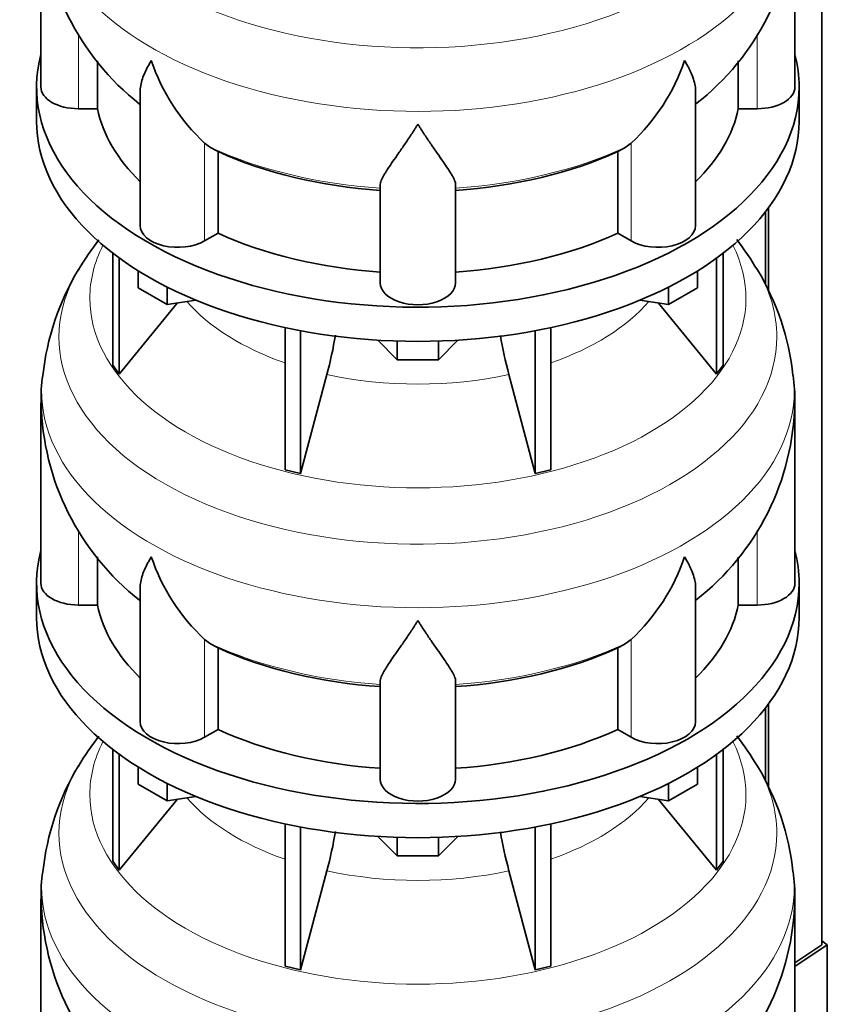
# Model space of a CAD drawing. Header units: millimetres. Extents: x 166 to 762, y -2950 to 2070.
# Tile 5 of 23: x 569 to 762, y -2696 to -2462. Entities that reach past the tile are written whole.
import ezdxf

# ---------------------------------------------------------------- set-up
doc = ezdxf.new("R2010")
doc.units = ezdxf.units.MM
for name, color, linetype in [('LOW_134-14', 7, 'Continuous'), ('VSI134_DIFFUSORE', 7, 'Continuous'), ('VSI134_TERMINALE', 7, 'Continuous')]:
    doc.layers.add(name, color=color, linetype=linetype)

# ---------------------------------------------------------------- blocks, each defined once
blk = doc.blocks.new('SE4')
at = {"layer": 'LOW_134-14', "color": 7, "linetype": 'Continuous', "lineweight": 35}
for p, q in [((760.76, -2682.26), (760.76, -1012.18)), ((747.26, -2507.39), (747.26, -2524.8)), ((748.01, -2506.4), (748.01, -2526.3)), ((747.26, -2625.78), (747.26, -2643.19)), ((748.01, -2624.79), (748.01, -2644.69))]:
    blk.add_line(p, q, dxfattribs=at)
at = {"layer": 'VSI134_DIFFUSORE', "color": 7, "linetype": 'Continuous', "lineweight": 35}
for p, q in [((574.33, -2434.53), (574.33, -2477.59)), ((754.33, -2477.59), (754.33, -2434.53)), ((587.86, -2482.78), (587.86, -2471.33)), ((740.8, -2471.4), (740.8, -2482.78)), ((573.33, -2477.59), (573.33, -2485.75)), ((755.33, -2485.75), (755.33, -2477.59)), ((598.06, -2478.49), (598.06, -2510.66)), ((730.61, -2510.66), (730.61, -2478.52)), ((583.33, -2482.78), (587.86, -2482.78)), ((740.8, -2482.78), (745.33, -2482.78)), ((614.84, -2492.03), (613.42, -2490.98)), ((715.24, -2490.98), (713.82, -2492.03)), ((616.62, -2512.48), (616.62, -2493)), ((712.04, -2493), (712.04, -2512.48)), ((655.33, -2524.35), (655.33, -2501.01)), ((673.33, -2524.35), (673.33, -2501.01)), ((613.42, -2514.33), (616.62, -2512.48)), ((712.04, -2512.48), (715.24, -2514.33)), ((591.5, -2517.25), (591.5, -2543.93)), ((737.16, -2517.25), (737.16, -2543.93)), ((593.03, -2518.4), (593.03, -2546.07)), ((735.63, -2518.4), (735.63, -2546.07)), ((597.58, -2525.51), (597.58, -2521.46)), ((731.09, -2525.51), (731.09, -2521.46)), ((604.52, -2529.52), (597.58, -2525.51)), ((604.52, -2529.52), (604.52, -2525.35)), ((724.15, -2529.52), (724.15, -2525.35)), ((731.09, -2525.51), (724.15, -2529.52)), ((593.03, -2546.07), (606.9, -2529.15)), ((611.34, -2528.46), (604.52, -2529.52)), ((724.15, -2529.52), (717.32, -2528.46)), ((721.77, -2529.15), (735.63, -2546.07)), ((632.64, -2535), (632.64, -2568.93)), ((636.33, -2535.74), (636.33, -2569.81)), ((692.33, -2535.74), (692.33, -2569.81)), ((696.03, -2535), (696.03, -2568.93)), ((659.42, -2542.65), (654.77, -2538)), ((659.42, -2542.65), (659.42, -2538.22)), ((673.89, -2538), (669.24, -2542.65)), ((669.24, -2542.65), (669.24, -2538.22)), ((669.24, -2542.65), (659.42, -2542.65)), ((591.5, -2543.93), (593.03, -2546.07)), ((735.63, -2546.07), (737.16, -2543.93)), ((636.33, -2569.81), (642.61, -2546.19)), ((686.06, -2546.19), (692.33, -2569.81)), ((574.33, -2552.92), (574.33, -2595.98)), ((754.33, -2595.98), (754.33, -2552.92)), ((632.64, -2568.93), (636.33, -2569.81)), ((692.33, -2569.81), (696.03, -2568.93)), ((587.86, -2601.18), (587.86, -2589.72)), ((740.8, -2589.79), (740.8, -2601.18)), ((573.33, -2595.98), (573.33, -2604.14)), ((598.06, -2596.88), (598.06, -2629.05)), ((730.61, -2629.05), (730.61, -2596.91)), ((755.33, -2604.14), (755.33, -2595.98)), ((583.33, -2601.18), (587.86, -2601.18)), ((740.8, -2601.18), (745.33, -2601.18)), ((614.84, -2610.43), (613.42, -2609.38)), ((715.24, -2609.38), (713.82, -2610.43)), ((616.62, -2630.87), (616.62, -2611.4)), ((712.04, -2611.4), (712.04, -2630.87)), ((655.33, -2642.75), (655.33, -2619.4)), ((673.33, -2642.75), (673.33, -2619.4)), ((613.42, -2632.72), (616.62, -2630.87)), ((712.04, -2630.87), (715.24, -2632.72)), ((591.5, -2635.65), (591.5, -2662.32)), ((593.03, -2636.79), (593.03, -2664.46)), ((735.63, -2636.79), (735.63, -2664.46)), ((737.16, -2635.65), (737.16, -2662.32)), ((597.58, -2643.91), (597.58, -2639.85)), ((731.09, -2643.91), (731.09, -2639.85)), ((604.52, -2647.91), (597.58, -2643.91)), ((604.52, -2647.91), (604.52, -2643.74)), ((724.15, -2647.91), (724.15, -2643.74)), ((731.09, -2643.91), (724.15, -2647.91)), ((611.34, -2646.86), (604.52, -2647.91)), ((724.15, -2647.91), (717.32, -2646.86)), ((593.03, -2664.46), (606.9, -2647.54)), ((721.77, -2647.54), (735.63, -2664.46)), ((632.64, -2653.39), (632.64, -2687.32)), ((636.33, -2654.13), (636.33, -2688.21)), ((692.33, -2654.13), (692.33, -2688.21)), ((696.03, -2653.39), (696.03, -2687.32)), ((659.42, -2661.04), (654.77, -2656.39)), ((673.89, -2656.39), (669.24, -2661.04)), ((659.42, -2661.04), (659.42, -2656.61)), ((669.24, -2661.04), (669.24, -2656.61)), ((669.24, -2661.04), (659.42, -2661.04)), ((591.5, -2662.32), (593.03, -2664.46)), ((735.63, -2664.46), (737.16, -2662.32)), ((636.33, -2688.21), (642.61, -2664.59)), ((686.06, -2664.59), (692.33, -2688.21)), ((574.33, -2671.32), (574.33, -2714.37)), ((754.33, -2714.37), (754.33, -2671.32)), ((632.64, -2687.32), (636.33, -2688.21)), ((692.33, -2688.21), (696.03, -2687.32))]:
    blk.add_line(p, q, dxfattribs=at)
at = {"layer": 'VSI134_DIFFUSORE', "color": 4, "linetype": 'Continuous', "lineweight": 9}
for p, q in [((583.33, -2482.78), (583.33, -2465.01)), ((745.33, -2482.78), (745.33, -2465.03)), ((613.42, -2514.33), (613.42, -2490.98)), ((715.24, -2514.33), (715.24, -2490.98)), ((583.33, -2601.18), (583.33, -2583.4)), ((745.33, -2601.18), (745.33, -2583.43)), ((613.42, -2632.72), (613.42, -2609.38)), ((715.24, -2632.72), (715.24, -2609.38))]:
    blk.add_line(p, q, dxfattribs=at)
at = {"layer": 'VSI134_DIFFUSORE', "color": 7, "linetype": 'Continuous', "lineweight": 35}
for centre, radius, start, end in [((635.66, -2433.42), 61.25, 181.0552, 231.9622), ((693.31, -2433.46), 60.97, 307.8007, 358.9875), ((645.92, -2456.03), 47.73, 198.6373, 227.0857), ((682.74, -2456.03), 47.73, 312.9143, 341.3628), ((622.75, -2479.64), 14.7, 237.4509, 245.3566), ((705.91, -2479.64), 14.7, 294.6434, 302.5491), ((643.73, -2557.25), 70.34, 142.12, 149.1712), ((686.95, -2555.54), 67.72, 30.4201, 37.8273), ((635.97, -2552.91), 61.49, 148.8661, 173.9754), ((693.08, -2552.85), 61.11, 6.0635, 31.1499), ((552.76, -2521.88), 93.08, 344.857, 350.765), ((774.59, -2522.09), 91.75, 189.274, 195.2315), ((605.25, -2551.41), 30.86, 170.7132, 182.8474), ((719.77, -2551.77), 34.52, 358.0789, 8.9105), ((635.66, -2551.81), 61.25, 181.0552, 231.9622), ((693.31, -2551.85), 60.97, 307.8007, 358.9875), ((645.92, -2574.42), 47.73, 198.6373, 227.0857), ((682.74, -2574.42), 47.73, 312.9143, 341.3628), ((622.75, -2598.04), 14.7, 237.4509, 245.3566), ((705.91, -2598.04), 14.7, 294.6434, 302.5491), ((643.73, -2675.64), 70.34, 142.12, 149.1712), ((686.95, -2673.93), 67.72, 30.4201, 37.8273), ((635.97, -2671.3), 61.49, 148.8661, 173.9754), ((693.08, -2671.25), 61.11, 6.0635, 31.1499), ((552.76, -2640.27), 93.08, 344.857, 350.765), ((774.59, -2640.48), 91.75, 189.274, 195.2315), ((605.25, -2669.8), 30.86, 170.7132, 182.8474), ((719.77, -2670.16), 34.52, 358.0789, 8.9105), ((635.66, -2670.2), 61.25, 181.0552, 231.9622), ((693.31, -2670.24), 60.97, 307.8007, 358.9875)]:
    blk.add_arc(centre, radius, start, end, dxfattribs=at)
at = {"layer": 'VSI134_DIFFUSORE', "color": 4, "linetype": 'Continuous', "lineweight": 9}
for centre, major_axis, start_param, end_param in [((664.33, -2418.81), (85.67, 0), 2.812965, 6.283185), ((664.33, -2431.57), (-89.83, 0), 0, 3.209638), ((664.33, -2456.11), (-79.5, 0), 0.898849, 1.457346), ((664.33, -2456.11), (79.5, 0), 4.82584, 5.384336), ((664.33, -2528.01), (-78.3, 0), 0, 3.425204), ((664.33, -2528.01), (-78.3, 0), 5.999574, 6.283185), ((664.33, -2537.21), (85.67, 0), 2.812965, 6.283185), ((664.33, -2537.21), (85.67, 0), 0, 0.328174), ((664.33, -2512.9), (-61.63, 0), 0.463231, 1.030574), ((664.33, -2512.9), (61.63, 0), 5.252612, 5.819954), ((664.33, -2549.96), (-89.83, 0), 0, 3.209638), ((664.33, -2549.96), (-89.83, 0), 6.215694, 6.283185), ((664.33, -2512.9), (-61.63, 0), 1.210556, 1.931037), ((664.33, -2574.51), (-79.5, 0), 0.898849, 1.457346), ((664.33, -2574.51), (79.5, 0), 4.82584, 5.384336), ((664.33, -2646.41), (-78.3, 0), 0, 3.425204), ((664.33, -2646.41), (-78.3, 0), 5.999574, 6.283185), ((664.33, -2655.6), (85.67, 0), 2.812965, 6.283185), ((664.33, -2655.6), (85.67, 0), 0, 0.328174), ((664.33, -2631.29), (-61.63, 0), 0.463231, 1.030574), ((664.33, -2631.29), (61.63, 0), 5.252612, 5.819954), ((664.33, -2668.35), (-89.83, 0), 0, 3.209638), ((664.33, -2668.35), (-89.83, 0), 6.215694, 6.283185), ((664.33, -2631.29), (-61.63, 0), 1.210556, 1.931037)]:
    blk.add_ellipse(centre, major_axis=major_axis, ratio=0.57735, start_param=start_param, end_param=end_param, dxfattribs=at)
at = {"layer": 'VSI134_DIFFUSORE', "color": 7, "linetype": 'Continuous', "lineweight": 35}
for centre, major_axis, start_param, end_param in [((664.33, -2477.59), (91, 0), 2.993207, 6.283185), ((664.33, -2477.59), (91, 0), 0, 0.148386), ((583.33, -2477.59), (9, 0), 3.141593, 4.712389), ((745.33, -2477.59), (-9, 0), 1.570796, 3.141593), ((664.33, -2477.59), (-77, 0), 0.117151, 0.534109), ((664.33, -2477.59), (77, 0), 5.749077, 6.166034), ((664.33, -2485.75), (-91, 0), 0, 3.141593), ((664.33, -2458.11), (-77, 0), 0.902549, 1.453645), ((664.33, -2458.11), (77, 0), 4.82954, 5.380636), ((607.06, -2510.66), (9, 0), 3.141593, 5.497787), ((721.61, -2510.66), (-9, 0), 0.785398, 3.141593), ((664.33, -2477.59), (-77, 0), 0.902549, 1.453645), ((664.33, -2477.59), (77, 0), 4.82954, 5.380636), ((664.33, -2524.35), (-9, 0), 0, 3.141593), ((664.33, -2595.98), (91, 0), 2.993207, 6.283185), ((664.33, -2595.98), (91, 0), 0, 0.148386), ((583.33, -2595.98), (9, 0), 3.141593, 4.712389), ((745.33, -2595.98), (-9, 0), 1.570796, 3.141593), ((664.33, -2595.98), (-77, 0), 0.117151, 0.534109), ((664.33, -2595.98), (77, 0), 5.749077, 6.166034), ((664.33, -2604.14), (-91, 0), 0, 3.141593), ((664.33, -2576.5), (-77, 0), 0.902549, 1.453645), ((664.33, -2576.5), (77, 0), 4.82954, 5.380636), ((607.06, -2629.05), (9, 0), 3.141593, 5.497787), ((721.61, -2629.05), (-9, 0), 0.785398, 3.141593), ((664.33, -2595.98), (-77, 0), 0.902549, 1.453645), ((664.33, -2595.98), (77, 0), 4.82954, 5.380636), ((664.33, -2642.75), (-9, 0), 0, 3.141593)]:
    blk.add_ellipse(centre, major_axis=major_axis, ratio=0.57735, start_param=start_param, end_param=end_param, dxfattribs=at)
for points, knots in [([(598.06, -2478.51), (598.06, -2478.36), (598.06, -2478.19), (598.15, -2477.02), (598.43, -2475.97), (599.1, -2474.29), (599.37, -2473.72), (599.82, -2472.83), (599.98, -2472.53), (600.24, -2472.06), (600.37, -2471.83), (600.51, -2471.6), (600.6, -2471.44), (600.65, -2471.36), (600.69, -2471.28)], [0.4600931, 0.4600931, 0.4600931, 0.4600931, 0.5, 0.5, 0.75, 0.75, 0.875, 0.875, 0.9375, 0.9375, 0.96875, 0.984375, 0.984375, 1, 1, 1, 1]), ([(730.61, -2478.53), (730.61, -2478.37), (730.6, -2478.22), (730.56, -2477.56), (730.47, -2477.04), (730.2, -2475.98), (730.02, -2475.43), (729.57, -2474.3), (729.3, -2473.73), (728.84, -2472.83), (728.68, -2472.53), (728.43, -2472.07), (728.34, -2471.91), (728.16, -2471.6), (728.07, -2471.44), (727.97, -2471.28)], [0.4604904, 0.4604904, 0.4604904, 0.4604904, 0.5, 0.5, 0.625, 0.625, 0.75, 0.75, 0.875, 0.875, 0.9375, 0.9375, 0.96875, 0.96875, 1, 1, 1, 1]), ([(664.33, -2486.5), (664.2, -2486.71), (664.07, -2486.92), (663.8, -2487.34), (663.67, -2487.55), (663.27, -2488.17), (663.01, -2488.57), (662.22, -2489.76), (661.7, -2490.53), (660.69, -2492.01), (660.19, -2492.72), (659.25, -2494.07), (658.8, -2494.72), (657.95, -2495.94), (657.55, -2496.52), (657.01, -2497.34), (656.84, -2497.6), (656.52, -2498.12), (656.37, -2498.37), (655.96, -2499.09), (655.73, -2499.53), (655.42, -2500.33), (655.33, -2500.69), (655.33, -2501.01)], [0, 0, 0, 0, 0.03125, 0.03125, 0.0625, 0.0625, 0.125, 0.125, 0.25, 0.25, 0.375, 0.375, 0.5, 0.5, 0.625, 0.625, 0.6875, 0.6875, 0.75, 0.75, 0.875, 0.875, 1, 1, 1, 1]), ([(673.33, -2501.01), (673.33, -2500.69), (673.24, -2500.33), (672.93, -2499.53), (672.71, -2499.09), (672.3, -2498.37), (672.15, -2498.12), (671.82, -2497.6), (671.65, -2497.34), (671.11, -2496.52), (670.72, -2495.94), (669.87, -2494.72), (669.42, -2494.08), (668.47, -2492.72), (667.98, -2492.01), (666.96, -2490.53), (666.45, -2489.77), (665.66, -2488.58), (665.4, -2488.17), (665, -2487.55), (664.86, -2487.34), (664.6, -2486.92), (664.46, -2486.71), (664.33, -2486.5)], [0, 0, 0, 0, 0.125, 0.125, 0.25, 0.25, 0.3125, 0.3125, 0.375, 0.375, 0.5, 0.5, 0.625, 0.625, 0.75, 0.75, 0.875, 0.875, 0.9375, 0.9375, 0.96875, 0.96875, 1, 1, 1, 1]), ([(598.06, -2596.91), (598.06, -2596.75), (598.06, -2596.59), (598.15, -2595.41), (598.43, -2594.36), (599.1, -2592.68), (599.37, -2592.11), (599.82, -2591.22), (599.98, -2590.92), (600.24, -2590.46), (600.37, -2590.22), (600.51, -2589.99), (600.6, -2589.83), (600.65, -2589.75), (600.69, -2589.67)], [0.4600931, 0.4600931, 0.4600931, 0.4600931, 0.5, 0.5, 0.75, 0.75, 0.875, 0.875, 0.9375, 0.9375, 0.96875, 0.984375, 0.984375, 1, 1, 1, 1]), ([(730.61, -2596.92), (730.61, -2596.76), (730.6, -2596.61), (730.56, -2595.95), (730.47, -2595.43), (730.2, -2594.37), (730.02, -2593.82), (729.57, -2592.7), (729.3, -2592.12), (728.84, -2591.22), (728.68, -2590.92), (728.43, -2590.46), (728.34, -2590.3), (728.16, -2589.99), (728.07, -2589.83), (727.97, -2589.67)], [0.4604904, 0.4604904, 0.4604904, 0.4604904, 0.5, 0.5, 0.625, 0.625, 0.75, 0.75, 0.875, 0.875, 0.9375, 0.9375, 0.96875, 0.96875, 1, 1, 1, 1]), ([(664.33, -2604.89), (664.2, -2605.1), (664.07, -2605.32), (663.8, -2605.74), (663.67, -2605.94), (663.27, -2606.56), (663.01, -2606.97), (662.22, -2608.16), (661.7, -2608.92), (660.69, -2610.4), (660.19, -2611.11), (659.25, -2612.46), (658.8, -2613.11), (657.95, -2614.33), (657.55, -2614.91), (657.01, -2615.73), (656.84, -2615.99), (656.52, -2616.51), (656.37, -2616.76), (655.96, -2617.48), (655.73, -2617.92), (655.42, -2618.72), (655.33, -2619.08), (655.33, -2619.4)], [0, 0, 0, 0, 0.03125, 0.03125, 0.0625, 0.0625, 0.125, 0.125, 0.25, 0.25, 0.375, 0.375, 0.5, 0.5, 0.625, 0.625, 0.6875, 0.6875, 0.75, 0.75, 0.875, 0.875, 1, 1, 1, 1]), ([(673.33, -2619.4), (673.33, -2619.08), (673.24, -2618.72), (672.93, -2617.92), (672.71, -2617.48), (672.3, -2616.76), (672.15, -2616.51), (671.82, -2616), (671.65, -2615.73), (671.11, -2614.91), (670.72, -2614.33), (669.87, -2613.11), (669.42, -2612.47), (668.47, -2611.12), (667.98, -2610.4), (666.96, -2608.93), (666.45, -2608.16), (665.66, -2606.97), (665.4, -2606.56), (665, -2605.94), (664.86, -2605.74), (664.6, -2605.32), (664.46, -2605.1), (664.33, -2604.89)], [0, 0, 0, 0, 0.125, 0.125, 0.25, 0.25, 0.3125, 0.3125, 0.375, 0.375, 0.5, 0.5, 0.625, 0.625, 0.75, 0.75, 0.875, 0.875, 0.9375, 0.9375, 0.96875, 0.96875, 1, 1, 1, 1])]:
    blk.add_open_spline(points, degree=3, knots=knots, dxfattribs=at)
at = {"layer": 'VSI134_TERMINALE', "color": 7, "linetype": 'Continuous', "lineweight": 35}
for p, q in [((760.76, -2682.26), (754.33, -2686.53)), ((754.33, -2687.41), (762.05, -2682.28)), ((762.05, -2682.28), (760.76, -2681.3)), ((762.05, -2682.28), (762.05, -2709.84))]:
    blk.add_line(p, q, dxfattribs=at)

msp = doc.modelspace()

# ---------------------------------------------------------------- block references
msp.add_blockref('SE4', (0, 0))

doc.saveas('drawing.dxf')
